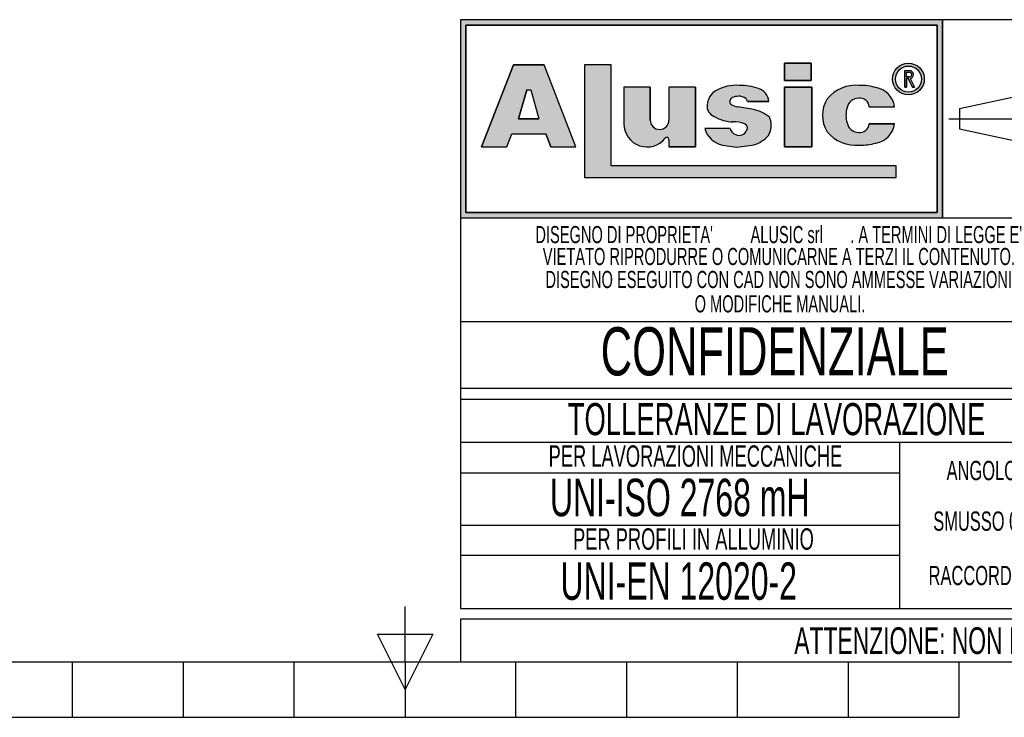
# Model space of a CAD drawing. Header units: millimetres. Extents: x 0 to 420, y 0 to 297.
# Tile 21 of 69: x 174 to 266, y 0 to 65. Entities that reach past the tile are written whole.
import ezdxf
from ezdxf.enums import TextEntityAlignment as Align

# ---------------------------------------------------------------- set-up
doc = ezdxf.new("R2010")
doc.units = ezdxf.units.MM
doc.linetypes.add('CENTERX2', pattern=[20.319999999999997, 12.7, -2.54, 2.54, -2.54])
doc.layers.add('CARTIGLIO', color=140, linetype='Continuous')
doc.styles.add('SLDTEXTSTYLE0', font='TXT', dxfattribs={"width": 0.6382978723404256})
doc.styles.add('SLDTEXTSTYLE1', font='TXT', dxfattribs={"width": 0.675})

# ---------------------------------------------------------------- blocks, each defined once
blk = doc.blocks.new('SW_NOTE_0_1')
at = {"layer": 'CARTIGLIO', "color": 0, "insert": (85.40558510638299, 3.222669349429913), "char_height": 2.5, "attachment_point": 2, "style": 'SLDTEXTSTYLE0'}
blk.add_mtext("ATTENZIONE: NON INTERPRETARE IL DISEGNO. IN CASO DI QUOTE MANCANTI O POCO CHIARE CONSULTARE L'UFFICIO TECNICO", dxfattribs=at)
blk = doc.blocks.new('SW_NOTE_0_14')
at = {"layer": 'CARTIGLIO', "color": 0, "insert": (6.67819148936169, 2.320321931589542), "char_height": 1.8, "attachment_point": 2, "style": 'SLDTEXTSTYLE0'}
blk.add_mtext("ANGOLO ±10'", dxfattribs=at)
blk = doc.blocks.new('SW_NOTE_0_15')
at = {"layer": 'CARTIGLIO', "color": 0, "insert": (23.93617021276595, 3.867203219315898), "char_height": 3, "attachment_point": 2, "style": 'SLDTEXTSTYLE0'}
blk.add_mtext('TOLLERANZE DI LAVORAZIONE', dxfattribs=at)
blk = doc.blocks.new('SW_NOTE_0_16')
at = {"layer": 'CARTIGLIO', "color": 0, "insert": (21.07265624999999, 5.800804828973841), "char_height": 4.500000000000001, "attachment_point": 2, "style": 'SLDTEXTSTYLE1'}
blk.add_mtext('CONFIDENZIALE', dxfattribs=at)
blk = doc.blocks.new('SW_NOTE_0_17')
at = {"layer": 'CARTIGLIO', "color": 0, "insert": (28.04255319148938, 2.062508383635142), "char_height": 1.6, "attachment_point": 2, "style": 'SLDTEXTSTYLE0'}
blk.add_mtext('DISEGNO ESEGUITO CON CAD NON SONO AMMESSE VARIAZIONI', dxfattribs=at)
blk = doc.blocks.new('SW_NOTE_0_18')
at = {"layer": 'CARTIGLIO', "color": 0, "insert": (27.3404255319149, 2.062508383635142), "char_height": 1.6, "attachment_point": 2, "style": 'SLDTEXTSTYLE0'}
blk.add_mtext('VIETATO RIPRODURRE O COMUNICARNE A TERZI IL CONTENUTO.', dxfattribs=at)
blk = doc.blocks.new('SW_NOTE_0_19')
at = {"layer": 'CARTIGLIO', "color": 0, "insert": (7.587765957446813, 2.320321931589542), "char_height": 1.8, "attachment_point": 2, "style": 'SLDTEXTSTYLE0'}
blk.add_mtext('SMUSSO 0.5x45°', dxfattribs=at)
blk = doc.blocks.new('SW_NOTE_0_20')
at = {"layer": 'CARTIGLIO', "color": 0, "insert": (10.40425531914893, 2.062508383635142), "char_height": 1.6, "attachment_point": 2, "style": 'SLDTEXTSTYLE0'}
blk.add_mtext('O MODIFICHE MANUALI.', dxfattribs=at)
blk = doc.blocks.new('SW_NOTE_0_21')
at = {"layer": 'CARTIGLIO', "color": 0, "char_height": 1.6, "attachment_point": 2, "style": 'SLDTEXTSTYLE0'}
for s, insert in [("DISEGNO DI PROPRIETA'", (10.27659574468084, 2.062508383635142)), ('ALUSIC srl', (25.45120500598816, 2.062508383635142)), (". A TERMINI DI LEGGE E'", (39.41078027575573, 2.062508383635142))]:
    blk.add_mtext(s, dxfattribs=dict(at, insert=insert))
blk = doc.blocks.new('SW_NOTE_0_22')
at = {"layer": 'CARTIGLIO', "color": 0, "insert": (8.569148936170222, 2.320321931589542), "char_height": 1.8, "attachment_point": 2, "style": 'SLDTEXTSTYLE0'}
blk.add_mtext('RACCORDO R 0.5', dxfattribs=at)
blk = doc.blocks.new('SW_NOTE_0_23')
at = {"layer": 'CARTIGLIO', "color": 0, "insert": (18.30319148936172, 2.578135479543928), "char_height": 2, "attachment_point": 2, "style": 'SLDTEXTSTYLE0'}
blk.add_mtext('PER LAVORAZIONI MECCANICHE', dxfattribs=at)
blk = doc.blocks.new('SW_NOTE_0_24')
at = {"layer": 'CARTIGLIO', "color": 0, "insert": (15.68484042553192, 4.511737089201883), "char_height": 3.5, "attachment_point": 2, "style": 'SLDTEXTSTYLE0'}
blk.add_mtext('UNI-ISO 2768 mH', dxfattribs=at)
blk = doc.blocks.new('SW_NOTE_0_25')
at = {"layer": 'CARTIGLIO', "color": 0, "insert": (13.85638297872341, 2.578135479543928), "char_height": 2, "attachment_point": 2, "style": 'SLDTEXTSTYLE0'}
blk.add_mtext('PER PROFILI IN ALLUMINIO', dxfattribs=at)
blk = doc.blocks.new('SW_NOTE_0_26')
at = {"layer": 'CARTIGLIO', "color": 0, "insert": (14.05585106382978, 4.511737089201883), "char_height": 3.5, "attachment_point": 2, "style": 'SLDTEXTSTYLE0'}
blk.add_mtext('UNI-EN 12020-2', dxfattribs=at)
blk = doc.blocks.new('Cartiglio ALUSIC')
at = {"layer": 'CARTIGLIO'}
h = blk.add_hatch(color=256, dxfattribs=at)
h.paths.add_polyline_path([(113.971100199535, 149.9990413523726), (113.971100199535, 131.4990413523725), (158.971100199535, 131.4990413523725), (158.971100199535, 149.9990413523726)], flags=0)
h.paths.add_polyline_path([(114.471100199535, 131.9990413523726), (114.471100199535, 149.4990413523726), (158.471100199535, 149.4990413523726), (158.471100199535, 131.9990413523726)], flags=0)
h = blk.add_hatch(color=256, dxfattribs=at)
h.paths.add_polyline_path([(118.292263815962, 138.1064632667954), (118.7611454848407, 139.3206628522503), (121.9303757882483, 139.3206628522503), (122.3992574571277, 138.1064632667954), (124.7510688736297, 138.1064632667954), (121.7833115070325, 145.7916640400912), (118.9082097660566, 145.7916640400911), (115.9404523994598, 138.1064632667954)], flags=0)
h.paths.add_polyline_path([(119.3961687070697, 140.7216809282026), (120.1708764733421, 143.4547391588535), (120.5206447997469, 143.4547391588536), (121.2953525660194, 140.721680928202)], flags=0)
for points in [[(128.0219401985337, 145.7956943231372), (125.5527056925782, 145.7956943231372), (125.5527056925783, 135.2696801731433), (154.6424359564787, 135.2696801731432), (154.6424359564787, 136.3597302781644), (128.0219401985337, 136.3597302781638)], [(144.2116339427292, 145.9308884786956), (144.2116339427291, 144.3245774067), (146.6985305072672, 144.3245774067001), (146.6985305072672, 145.9308884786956)], [(146.7838932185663, 143.6808359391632), (144.2116339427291, 143.6808359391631), (144.2116339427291, 138.1064632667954), (146.7838932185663, 138.1064632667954)]]:
    blk.add_hatch(color=256, dxfattribs=at).paths.add_polyline_path(points, flags=0)
h = blk.add_hatch(color=256, dxfattribs=at)
edge = h.paths.add_edge_path(flags=0)
edge.add_arc((155.7921827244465, 144.4510199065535), 1.479868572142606, 0, 360)
edge = h.paths.add_edge_path(flags=0)
edge.add_arc((155.7921827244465, 144.4510199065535), 1.214864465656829, 0, 360)
h = blk.add_hatch(color=256, dxfattribs=at)
edge = h.paths.add_edge_path(flags=0)
edge.add_arc((155.8903200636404, 144.8676091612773), 0.3723980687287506, 277.1406326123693, 450.0000000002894)
edge.add_line((155.8903200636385, 145.240007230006), (155.450204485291, 145.240007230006))
edge.add_line((155.450204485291, 145.240007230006), (155.450204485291, 143.6880606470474))
edge.add_line((155.450204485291, 143.6880606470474), (155.605611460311, 143.6880606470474))
edge.add_line((155.605611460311, 143.6880606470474), (155.605611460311, 144.4952110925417))
edge.add_line((155.605611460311, 144.4952110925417), (155.764003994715, 144.4952110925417))
edge.add_line((155.764003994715, 144.4952110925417), (156.171212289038, 143.6880606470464))
edge.add_line((156.171212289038, 143.6880606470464), (156.3452765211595, 143.6880606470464))
edge.add_line((156.3452765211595, 143.6880606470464), (155.9366110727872, 144.4980993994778))
edge = h.paths.add_edge_path(flags=0)
edge.add_line((155.6056114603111, 145.0846002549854), (155.8903200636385, 145.0846002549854))
edge.add_arc((155.8903200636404, 144.8676091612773), 0.2169910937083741, -90.00000000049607, 90.00000000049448, ccw=False)
edge.add_line((155.8903200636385, 144.6506180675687), (155.6056114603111, 144.6506180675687))
edge.add_line((155.6056114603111, 144.6506180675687), (155.6056114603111, 145.0846002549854))
h = blk.add_hatch(color=256, dxfattribs=at)
edge = h.paths.add_edge_path(flags=0)
edge.add_arc((132.5578484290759, 140.6186164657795), 0.8721260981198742, 180, 360, ccw=False)
edge.add_line((131.6857223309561, 140.6186164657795), (131.6857223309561, 143.6808359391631))
edge.add_line((131.6857223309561, 143.6808359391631), (129.2243885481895, 143.6808359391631))
edge.add_line((129.2243885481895, 143.6808359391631), (129.2243885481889, 140.2640777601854))
edge.add_arc((131.3820030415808, 140.2640777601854), 2.157614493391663, 180, 321.9680973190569)
edge.add_arc((133.2350345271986, 138.8146685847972), 0.1949400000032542, 3.751097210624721e-10, 141.9680973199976, ccw=False)
edge.add_line((133.4299745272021, 138.8146685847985), (133.4299745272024, 138.106463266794))
edge.add_line((133.4299745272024, 138.106463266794), (135.91068894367, 138.106463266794))
edge.add_line((135.91068894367, 138.106463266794), (135.9106889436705, 143.6808359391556))
edge.add_line((135.9106889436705, 143.6808359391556), (133.4299745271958, 143.6808359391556))
edge.add_line((133.4299745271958, 143.6808359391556), (133.4299745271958, 140.6186164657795))
h = blk.add_hatch(color=256, dxfattribs=at)
edge = h.paths.add_edge_path(flags=0)
edge.add_line((139.7219511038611, 138.0874905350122), (140.9616140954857, 138.2313935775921))
edge.add_arc((140.6251358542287, 140.9172664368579), 2.706867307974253, 277.1406456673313, 311.0032214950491)
edge.add_arc((141.7459062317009, 139.8536948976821), 1.178212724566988, 303.7868133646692, 347.8980612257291)
edge.add_arc((141.0550130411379, 140.1458147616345), 1.920162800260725, 343.6935231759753, 381.4193527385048)
edge.add_arc((140.9170023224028, 138.8528855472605), 2.77207698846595, 46.00269433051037, 81.25096772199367)
edge.add_arc((133.1604335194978, 99.54681763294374), 42.8338661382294, 78.993004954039, 81.01866969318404)
edge.add_arc((140.0875549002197, 143.5111497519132), 1.672976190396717, 238.77709912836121, 261.74465207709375, ccw=False)
edge.add_arc((139.511171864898, 142.3534770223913), 0.3988810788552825, 114.64010585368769, 223.1865854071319, ccw=False)
edge.add_arc((139.9292750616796, 141.471492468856), 1.374925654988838, 90.51660503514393, 115.15343256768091, ccw=False)
edge.add_arc((139.978971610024, 141.8617877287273), 0.986530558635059, 50.69488274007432, 93.60864602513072, ccw=False)
edge.add_arc((140.2656634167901, 142.2302567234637), 0.519939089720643, 14.547573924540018, 49.4198797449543, ccw=False)
edge.add_line((140.7689329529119, 142.3608569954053), (142.7634621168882, 142.3608569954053))
edge.add_arc((141.3534729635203, 142.2214802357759), 1.416861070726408, 5.645321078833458, 71.38339334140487)
edge.add_arc((140.0918708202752, 138.6413140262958), 5.212710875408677, 70.80435731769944, 90.86664277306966)
edge.add_arc((139.6876943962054, 140.01898057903), 3.848224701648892, 85.15036290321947, 119.9120405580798)
edge.add_arc((138.7589405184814, 141.8826763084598), 1.774008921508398, 123.9309471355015, 174.9914571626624)
edge.add_arc((138.007121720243, 141.9227892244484), 1.021881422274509, 173.5516105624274, 249.3813116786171)
edge.add_arc((139.4480837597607, 143.8857829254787), 3.430150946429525, 238.3320469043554, 269.1908231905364)
edge.add_arc((139.5671105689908, 138.3083973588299), 2.154096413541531, 64.99796384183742, 94.45891481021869, ccw=False)
edge.add_arc((140.3551381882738, 139.8813550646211), 0.398545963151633, -35.586121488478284, 72.11412463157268, ccw=False)
edge.add_arc((139.9862171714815, 139.9393420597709), 0.7512299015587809, 245.201083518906, 337.29941344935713, ccw=False)
edge.add_arc((139.934335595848, 140.0154535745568), 0.8024620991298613, 192.5591591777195, 250.8523518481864, ccw=False)
edge.add_line((139.1510748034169, 139.8409601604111), (136.768183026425, 139.8409601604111))
edge.add_arc((138.8654850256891, 140.4022414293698), 2.1711085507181, 194.9824340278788, 258.3364147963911)
edge.add_line((138.4265630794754, 138.2759630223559), (139.7219511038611, 138.0874905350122))
h = blk.add_hatch(color=256, dxfattribs=at)
edge = h.paths.add_edge_path(flags=0)
edge.add_arc((151.1448446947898, 140.5631500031), 1.095489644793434, 191.1589777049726, 269.9285492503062, ccw=False)
edge.add_arc((152.2932291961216, 141.066632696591), 2.335462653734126, 162.1599290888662, 197.8400709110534, ccw=False)
edge.add_arc((151.1448446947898, 141.5701153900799), 1.095489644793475, 90.07145075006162, 168.8410222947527, ccw=False)
edge.add_arc((151.2517282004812, 141.8150308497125), 0.8574339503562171, 2.566657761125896, 97.25285314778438, ccw=False)
edge.add_line((152.108301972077, 141.8534281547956), (154.4848142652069, 141.8534281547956))
edge.add_arc((152.4212904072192, 141.6061501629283), 2.078287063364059, 6.833333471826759, 81.00039250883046)
edge.add_arc((151.336234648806, 138.6914263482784), 5.163706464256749, 74.1517675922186, 91.31975036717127)
edge.add_arc((150.8738064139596, 140.4366829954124), 3.434301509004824, 84.25969198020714, 140.8312604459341)
edge.add_arc((150.5707293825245, 141.0666326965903), 2.817144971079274, 146.8823062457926, 213.1176937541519)
edge.add_arc((150.87380641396, 141.6965823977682), 3.434301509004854, 219.1687395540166, 275.7403080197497)
edge.add_arc((151.3362346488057, 143.4418390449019), 5.163706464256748, 268.6802496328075, 285.8482324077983)
edge.add_arc((152.4212904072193, 140.5271152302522), 2.078287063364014, 278.9996074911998, 353.1666665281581)
edge.add_line((154.4848142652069, 140.2798372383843), (152.1083019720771, 140.2798372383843))
edge.add_arc((151.2517282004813, 140.3182345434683), 0.8574339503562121, 262.7471468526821, 357.4333422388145, ccw=False)
for p, q in [((113.971100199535, 149.9990413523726), (113.971100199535, 131.4990413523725)), ((113.971100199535, 149.9990413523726), (113.971100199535, 94.99904135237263)), ((173.971100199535, 149.9990413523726), (113.971100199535, 149.9990413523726)), ((158.971100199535, 149.9990413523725), (113.971100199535, 149.9990413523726)), ((113.971100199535, 149.9990413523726), (113.971100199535, 131.4990413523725)), ((113.971100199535, 149.9990413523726), (113.971100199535, 115.5498549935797)), ((158.971100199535, 131.4990413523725), (158.971100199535, 149.9990413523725)), ((158.971100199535, 149.9990413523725), (158.971100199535, 131.4990413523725)), ((114.471100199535, 131.9990413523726), (114.471100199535, 149.4990413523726)), ((114.471100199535, 149.4990413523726), (114.471100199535, 131.9990413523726)), ((114.471100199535, 149.4990413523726), (158.471100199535, 149.4990413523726)), ((158.471100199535, 149.4990413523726), (114.471100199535, 149.4990413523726)), ((158.471100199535, 149.4990413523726), (158.471100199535, 131.9990413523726)), ((158.471100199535, 131.9990413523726), (158.471100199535, 149.4990413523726)), ((118.9082097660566, 145.7916640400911), (115.9404523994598, 138.1064632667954)), ((115.9404523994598, 138.1064632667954), (118.9082097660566, 145.7916640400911)), ((121.7833115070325, 145.7916640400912), (118.9082097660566, 145.7916640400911)), ((118.9082097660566, 145.7916640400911), (121.7833115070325, 145.7916640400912)), ((124.7510688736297, 138.1064632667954), (121.7833115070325, 145.7916640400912)), ((124.7510688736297, 138.1064632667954), (121.7833115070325, 145.7916640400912)), ((128.0219401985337, 145.7956943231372), (125.5527056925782, 145.7956943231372)), ((125.5527056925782, 145.7956943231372), (125.5527056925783, 135.2696801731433)), ((128.0219401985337, 145.7956943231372), (125.5527056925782, 145.7956943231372)), ((125.5527056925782, 145.7956943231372), (125.5527056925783, 135.2696801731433)), ((128.0219401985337, 136.3597302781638), (128.0219401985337, 145.7956943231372)), ((128.0219401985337, 136.3597302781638), (128.0219401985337, 145.7956943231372)), ((146.6985305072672, 145.9308884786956), (144.2116339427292, 145.9308884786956)), ((144.2116339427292, 145.9308884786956), (144.2116339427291, 144.3245774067)), ((144.2116339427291, 144.3245774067), (144.2116339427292, 145.9308884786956)), ((144.2116339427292, 145.9308884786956), (146.6985305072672, 145.9308884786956)), ((146.6985305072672, 145.9308884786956), (146.6985305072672, 144.3245774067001)), ((146.6985305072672, 144.3245774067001), (146.6985305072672, 145.9308884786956)), ((144.2116339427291, 144.3245774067), (146.6985305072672, 144.3245774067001)), ((146.6985305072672, 144.3245774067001), (144.2116339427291, 144.3245774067)), ((155.450204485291, 143.6880606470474), (155.450204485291, 145.240007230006)), ((155.450204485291, 143.6880606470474), (155.450204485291, 145.240007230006)), ((155.450204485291, 145.240007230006), (155.8903200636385, 145.240007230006)), ((155.450204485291, 145.240007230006), (155.8903200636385, 145.240007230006)), ((155.6056114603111, 145.0846002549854), (155.8903200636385, 145.0846002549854)), ((155.6056114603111, 144.6506180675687), (155.6056114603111, 145.0846002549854)), ((155.6056114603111, 144.6506180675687), (155.6056114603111, 145.0846002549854)), ((155.6056114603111, 145.0846002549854), (155.8903200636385, 145.0846002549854)), ((155.6056114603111, 144.6506180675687), (155.8903200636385, 144.6506180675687)), ((155.8903200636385, 144.6506180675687), (155.6056114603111, 144.6506180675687)), ((155.605611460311, 144.4952110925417), (155.605611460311, 143.6880606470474)), ((155.605611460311, 143.6880606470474), (155.605611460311, 144.4952110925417)), ((155.764003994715, 144.4952110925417), (155.605611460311, 144.4952110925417)), ((155.605611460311, 144.4952110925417), (155.764003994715, 144.4952110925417)), ((156.171212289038, 143.6880606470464), (155.764003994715, 144.4952110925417)), ((155.764003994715, 144.4952110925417), (156.171212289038, 143.6880606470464)), ((155.9366110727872, 144.4980993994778), (156.3452765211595, 143.6880606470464)), ((155.9366110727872, 144.4980993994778), (156.3452765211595, 143.6880606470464)), ((119.3961687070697, 140.7216809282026), (120.1708764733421, 143.4547391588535)), ((120.1708764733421, 143.4547391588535), (119.3961687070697, 140.7216809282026)), ((120.1708764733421, 143.4547391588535), (120.5206447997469, 143.4547391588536)), ((120.1708764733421, 143.4547391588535), (120.5206447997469, 143.4547391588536)), ((120.5206447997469, 143.4547391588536), (121.2953525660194, 140.721680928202)), ((120.5206447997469, 143.4547391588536), (121.2953525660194, 140.721680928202)), ((129.2243885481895, 143.6808359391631), (129.2243885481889, 140.2640777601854)), ((131.6857223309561, 143.6808359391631), (129.2243885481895, 143.6808359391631)), ((131.6857223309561, 143.6808359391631), (129.2243885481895, 143.6808359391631)), ((129.2243885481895, 143.6808359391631), (129.2243885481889, 140.2640777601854)), ((131.6857223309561, 140.6186164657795), (131.6857223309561, 143.6808359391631)), ((131.6857223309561, 143.6808359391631), (131.6857223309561, 140.6186164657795)), ((135.9106889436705, 143.6808359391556), (133.4299745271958, 143.6808359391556)), ((133.4299745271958, 143.6808359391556), (133.4299745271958, 140.6186164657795)), ((133.4299745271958, 143.6808359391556), (133.4299745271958, 140.6186164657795)), ((135.9106889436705, 143.6808359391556), (133.4299745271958, 143.6808359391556)), ((135.9106889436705, 143.6808359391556), (135.91068894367, 138.106463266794)), ((135.91068894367, 138.106463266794), (135.9106889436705, 143.6808359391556)), ((146.7838932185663, 143.6808359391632), (144.2116339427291, 143.6808359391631)), ((144.2116339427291, 143.6808359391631), (144.2116339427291, 138.1064632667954)), ((144.2116339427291, 143.6808359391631), (146.7838932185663, 143.6808359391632)), ((144.2116339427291, 138.1064632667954), (144.2116339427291, 143.6808359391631)), ((146.7838932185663, 138.1064632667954), (146.7838932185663, 143.6808359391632)), ((146.7838932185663, 143.6808359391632), (146.7838932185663, 138.1064632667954)), ((155.450204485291, 143.6880606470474), (155.605611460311, 143.6880606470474)), ((155.605611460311, 143.6880606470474), (155.450204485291, 143.6880606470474)), ((156.171212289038, 143.6880606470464), (156.3452765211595, 143.6880606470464)), ((156.3452765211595, 143.6880606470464), (156.171212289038, 143.6880606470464)), ((160.5624374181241, 141.7060810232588), (166.0550106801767, 142.8872795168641)), ((140.7689329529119, 142.3608569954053), (142.7634621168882, 142.3608569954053)), ((142.7634621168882, 142.3608569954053), (140.7689329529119, 142.3608569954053)), ((152.108301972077, 141.8534281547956), (154.4848142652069, 141.8534281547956)), ((152.108301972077, 141.8534281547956), (154.4848142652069, 141.8534281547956)), ((160.5624374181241, 141.7060810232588), (160.5624374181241, 139.7920016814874)), ((121.2953525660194, 140.721680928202), (119.3961687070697, 140.7216809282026)), ((119.3961687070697, 140.7216809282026), (121.2953525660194, 140.721680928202)), ((139.1510748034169, 139.8409601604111), (136.768183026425, 139.8409601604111)), ((139.1510748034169, 139.8409601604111), (136.768183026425, 139.8409601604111)), ((154.4848142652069, 140.2798372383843), (152.1083019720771, 140.2798372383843)), ((152.1083019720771, 140.2798372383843), (154.4848142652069, 140.2798372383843)), ((160.5624374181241, 139.7920016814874), (166.0550106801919, 138.6108031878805)), ((118.292263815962, 138.1064632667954), (118.7611454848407, 139.3206628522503)), ((118.292263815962, 138.1064632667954), (118.7611454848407, 139.3206628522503)), ((118.7611454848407, 139.3206628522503), (121.9303757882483, 139.3206628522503)), ((118.7611454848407, 139.3206628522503), (121.9303757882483, 139.3206628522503)), ((122.3992574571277, 138.1064632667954), (121.9303757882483, 139.3206628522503)), ((121.9303757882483, 139.3206628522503), (122.3992574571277, 138.1064632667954)), ((133.4299745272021, 138.8146685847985), (133.4299745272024, 138.106463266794)), ((133.4299745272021, 138.8146685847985), (133.4299745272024, 138.106463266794)), ((115.9404523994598, 138.1064632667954), (118.292263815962, 138.1064632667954)), ((115.9404523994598, 138.1064632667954), (118.292263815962, 138.1064632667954)), ((122.3992574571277, 138.1064632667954), (124.7510688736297, 138.1064632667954)), ((122.3992574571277, 138.1064632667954), (124.7510688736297, 138.1064632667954)), ((133.4299745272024, 138.106463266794), (135.91068894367, 138.106463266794)), ((135.91068894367, 138.106463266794), (133.4299745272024, 138.106463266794)), ((138.4265630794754, 138.2759630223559), (139.7219511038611, 138.0874905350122)), ((138.4265630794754, 138.2759630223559), (139.7219511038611, 138.0874905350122)), ((139.7219511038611, 138.0874905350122), (140.9616140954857, 138.2313935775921)), ((139.7219511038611, 138.0874905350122), (140.9616140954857, 138.2313935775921)), ((144.2116339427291, 138.1064632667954), (146.7838932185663, 138.1064632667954)), ((146.7838932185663, 138.1064632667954), (144.2116339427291, 138.1064632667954)), ((154.6424359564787, 136.3597302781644), (128.0219401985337, 136.3597302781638)), ((154.6424359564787, 136.3597302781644), (128.0219401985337, 136.3597302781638)), ((154.6424359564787, 135.2696801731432), (154.6424359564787, 136.3597302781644)), ((154.6424359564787, 135.2696801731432), (154.6424359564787, 136.3597302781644)), ((125.5527056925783, 135.2696801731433), (154.6424359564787, 135.2696801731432)), ((125.5527056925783, 135.2696801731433), (154.6424359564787, 135.2696801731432)), ((113.971100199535, 131.4990413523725), (158.971100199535, 131.4990413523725)), ((113.971100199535, 131.4990413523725), (173.971100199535, 131.4990413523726)), ((158.471100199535, 131.9990413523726), (114.471100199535, 131.9990413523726)), ((114.471100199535, 131.9990413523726), (158.471100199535, 131.9990413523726)), ((173.971100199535, 121.7636603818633), (113.971100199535, 121.7636603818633)), ((173.971100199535, 115.5498549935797), (113.971100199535, 115.5498549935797)), ((113.971100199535, 114.5498549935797), (173.971100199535, 114.5498549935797)), ((113.971100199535, 114.5498549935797), (113.971100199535, 94.99904135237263)), ((173.9571410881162, 110.4900006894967), (113.9571410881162, 110.4900006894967)), ((154.9806365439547, 94.99904135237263), (154.9806365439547, 110.4900006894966)), ((113.971100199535, 107.6716313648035), (154.9806365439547, 107.6716313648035)), ((154.9806365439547, 102.7445210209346), (113.971100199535, 102.7445210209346)), ((113.9850593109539, 99.96496483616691), (154.9945956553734, 99.96496483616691)), ((113.971100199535, 94.99904135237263), (173.971100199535, 94.99904135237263)), ((313.621100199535, 93.99904135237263), (113.971100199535, 93.99904135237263)), ((113.971100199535, 93.99904135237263), (113.971100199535, 89.99904135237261)), ((113.971100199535, 89.99904135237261), (313.621100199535, 89.99904135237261))]:
    blk.add_line(p, q, dxfattribs=at)
at = {"layer": 'CARTIGLIO', "linetype": 'CENTERX2'}
blk.add_line((159.5584198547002, 140.749041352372), (173.3837805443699, 140.749041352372), dxfattribs=at)
at = {"layer": 'CARTIGLIO', "linetype": 'Continuous'}
blk.add_line((113.9695322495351, 89.99904135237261), (313.621100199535, 89.99904135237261), dxfattribs=at)
at = {"layer": 'CARTIGLIO'}
for radius in [1.479868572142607, 1.479868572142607, 1.214864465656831, 1.214864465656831]:
    blk.add_circle((155.7921827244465, 144.4510199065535), radius, dxfattribs=at)
for centre, radius, start, end in [((155.8903200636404, 144.8676091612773), 0.3723980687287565, 277.1406326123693, 90.00000000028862), ((155.8903200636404, 144.8676091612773), 0.3723980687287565, 277.1406326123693, 90.00000000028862), ((155.8903200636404, 144.8676091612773), 0.2169910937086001, 269.9999999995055, 90.00000000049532), ((155.8903200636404, 144.8676091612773), 0.2169910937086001, 269.9999999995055, 90.00000000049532), ((139.6876943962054, 140.01898057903), 3.848224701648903, 85.15036290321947, 119.9120405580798), ((139.6876943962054, 140.01898057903), 3.848224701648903, 85.15036290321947, 119.9120405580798), ((140.0918708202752, 138.6413140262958), 5.212710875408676, 70.80435731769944, 90.86664277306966), ((140.0918708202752, 138.6413140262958), 5.212710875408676, 70.80435731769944, 90.86664277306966), ((141.3534729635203, 142.2214802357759), 1.416861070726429, 5.645321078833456, 71.38339334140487), ((141.3534729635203, 142.2214802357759), 1.416861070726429, 5.645321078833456, 71.38339334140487), ((150.8738064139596, 140.4366829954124), 3.434301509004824, 84.25969198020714, 140.8312604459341), ((150.8738064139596, 140.4366829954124), 3.434301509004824, 84.25969198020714, 140.8312604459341), ((151.336234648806, 138.6914263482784), 5.163706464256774, 74.1517675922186, 91.31975036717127), ((151.336234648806, 138.6914263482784), 5.163706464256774, 74.1517675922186, 91.31975036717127), ((152.4212904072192, 141.6061501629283), 2.078287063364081, 6.833333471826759, 81.00039250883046), ((152.4212904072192, 141.6061501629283), 2.078287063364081, 6.833333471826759, 81.00039250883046), ((138.7589405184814, 141.8826763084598), 1.774008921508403, 123.9309471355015, 174.9914571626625), ((138.7589405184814, 141.8826763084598), 1.774008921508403, 123.9309471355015, 174.9914571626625), ((139.511171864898, 142.3534770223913), 0.3988810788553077, 114.6401058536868, 223.1865854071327), ((139.511171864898, 142.3534770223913), 0.3988810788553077, 114.6401058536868, 223.1865854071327), ((139.9292750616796, 141.471492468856), 1.374925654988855, 90.51660503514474, 115.1534325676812), ((139.9292750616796, 141.471492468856), 1.374925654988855, 90.51660503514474, 115.1534325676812), ((139.978971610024, 141.8617877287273), 0.9865305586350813, 50.69488274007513, 93.60864602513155), ((139.978971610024, 141.8617877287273), 0.9865305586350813, 50.69488274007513, 93.60864602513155), ((140.2656634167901, 142.2302567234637), 0.5199390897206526, 14.5475739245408, 49.41987974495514), ((140.2656634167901, 142.2302567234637), 0.5199390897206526, 14.5475739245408, 49.41987974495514), ((150.5707293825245, 141.0666326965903), 2.81714497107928, 146.8823062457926, 213.1176937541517), ((150.5707293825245, 141.0666326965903), 2.81714497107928, 146.8823062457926, 213.1176937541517), ((151.1448446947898, 141.5701153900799), 1.095489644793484, 90.07145075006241, 168.8410222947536), ((151.1448446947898, 141.5701153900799), 1.095489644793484, 90.07145075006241, 168.8410222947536), ((151.2517282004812, 141.8150308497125), 0.8574339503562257, 2.566657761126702, 97.25285314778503), ((151.2517282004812, 141.8150308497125), 0.8574339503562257, 2.566657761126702, 97.25285314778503), ((138.007121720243, 141.9227892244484), 1.021881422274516, 173.5516105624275, 249.381311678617), ((138.007121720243, 141.9227892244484), 1.021881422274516, 173.5516105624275, 249.381311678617), ((140.0875549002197, 143.5111497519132), 1.672976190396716, 238.777099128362, 261.7446520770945), ((140.0875549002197, 143.5111497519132), 1.672976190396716, 238.777099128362, 261.7446520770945), ((133.1604335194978, 99.54681763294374), 42.83386613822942, 78.993004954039, 81.01866969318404), ((133.1604335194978, 99.54681763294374), 42.83386613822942, 78.993004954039, 81.01866969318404), ((140.9170023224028, 138.8528855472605), 2.77207698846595, 46.00269433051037, 81.25096772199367), ((140.9170023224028, 138.8528855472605), 2.77207698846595, 46.00269433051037, 81.25096772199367), ((152.2932291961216, 141.066632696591), 2.335462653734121, 162.159929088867, 197.8400709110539), ((152.2932291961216, 141.066632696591), 2.335462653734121, 162.159929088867, 197.8400709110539), ((139.4480837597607, 143.8857829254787), 3.430150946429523, 238.3320469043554, 269.1908231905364), ((139.4480837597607, 143.8857829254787), 3.430150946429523, 238.3320469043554, 269.1908231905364), ((141.0550130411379, 140.1458147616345), 1.920162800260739, 343.6935231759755, 21.41935273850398), ((141.0550130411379, 140.1458147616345), 1.920162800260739, 343.6935231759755, 21.41935273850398), ((131.3820030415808, 140.2640777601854), 2.157614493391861, 180, 321.9680973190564), ((131.3820030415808, 140.2640777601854), 2.157614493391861, 180, 321.9680973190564), ((132.5578484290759, 140.6186164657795), 0.8721260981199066, 180, 0), ((132.5578484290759, 140.6186164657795), 0.8721260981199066, 180, 0), ((138.8654850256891, 140.4022414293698), 2.171108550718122, 194.9824340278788, 258.3364147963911), ((138.8654850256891, 140.4022414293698), 2.171108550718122, 194.9824340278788, 258.3364147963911), ((139.934335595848, 140.0154535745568), 0.8024620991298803, 192.5591591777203, 250.8523518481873), ((139.934335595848, 140.0154535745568), 0.8024620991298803, 192.5591591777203, 250.8523518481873), ((139.5671105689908, 138.3083973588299), 2.154096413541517, 64.99796384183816, 94.45891481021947), ((139.5671105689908, 138.3083973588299), 2.154096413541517, 64.99796384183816, 94.45891481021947), ((140.3551381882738, 139.8813550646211), 0.398545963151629, 324.4138785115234, 72.11412463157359), ((140.3551381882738, 139.8813550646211), 0.398545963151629, 324.4138785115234, 72.11412463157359), ((151.1448446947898, 140.5631500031), 1.095489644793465, 191.1589777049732, 269.9285492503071), ((151.1448446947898, 140.5631500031), 1.095489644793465, 191.1589777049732, 269.9285492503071), ((151.2517282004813, 140.3182345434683), 0.8574339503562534, 262.7471468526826, 357.4333422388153), ((151.2517282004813, 140.3182345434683), 0.8574339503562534, 262.7471468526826, 357.4333422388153), ((152.4212904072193, 140.5271152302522), 2.078287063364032, 278.9996074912, 353.1666665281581), ((152.4212904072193, 140.5271152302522), 2.078287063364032, 278.9996074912, 353.1666665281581), ((133.2350345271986, 138.8146685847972), 0.1949400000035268, 3.759104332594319e-10, 141.9680973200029), ((133.2350345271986, 138.8146685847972), 0.1949400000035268, 3.759104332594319e-10, 141.9680973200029), ((139.9862171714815, 139.9393420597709), 0.7512299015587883, 245.2010835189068, 337.2994134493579), ((139.9862171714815, 139.9393420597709), 0.7512299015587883, 245.2010835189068, 337.2994134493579), ((140.6251358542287, 140.9172664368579), 2.706867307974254, 277.1406456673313, 311.0032214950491), ((140.6251358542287, 140.9172664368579), 2.706867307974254, 277.1406456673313, 311.0032214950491), ((141.7459062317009, 139.8536948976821), 1.178212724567, 303.7868133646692, 347.8980612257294), ((141.7459062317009, 139.8536948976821), 1.178212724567, 303.7868133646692, 347.8980612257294), ((150.87380641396, 141.6965823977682), 3.434301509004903, 219.1687395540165, 275.7403080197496), ((150.87380641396, 141.6965823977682), 3.434301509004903, 219.1687395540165, 275.7403080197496), ((151.3362346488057, 143.4418390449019), 5.163706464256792, 268.6802496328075, 285.8482324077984), ((151.3362346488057, 143.4418390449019), 5.163706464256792, 268.6802496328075, 285.8482324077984)]:
    blk.add_arc(centre, radius, start, end, dxfattribs=at)
at = {"layer": 'CARTIGLIO', "color": 140}
for name, p in [('SW_NOTE_0_21', (118.9711016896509, 128.6603244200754)), ('SW_NOTE_0_18', (116.3533271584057, 126.6141659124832)), ('SW_NOTE_0_17', (115.6355512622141, 124.4682551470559)), ('SW_NOTE_0_20', (133.3899886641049, 122.1920407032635)), ('SW_NOTE_0_16', (122.2362996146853, 115.4679531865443)), ('SW_NOTE_0_15', (119.5374520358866, 110.3183836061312)), ('SW_NOTE_0_23', (117.6003680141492, 107.6481432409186)), ('SW_NOTE_0_14', (157.5950277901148, 106.4612057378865)), ('SW_NOTE_0_24', (118.7522918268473, 102.6005131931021)), ('SW_NOTE_0_19', (156.6725276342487, 101.7341689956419)), ('SW_NOTE_0_25', (121.8587729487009, 99.90266357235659)), ('SW_NOTE_0_26', (120.2859705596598, 94.78943414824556)), ('SW_NOTE_0_22', (155.6312777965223, 96.6517264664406)), ('SW_NOTE_0_1', (127.6311861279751, 90.01640253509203))]:
    blk.add_blockref(name, p, dxfattribs=at)
at = {"layer": 'CARTIGLIO', "color": 140, "style": 'SLDTEXTSTYLE0', "width": 0.6382978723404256}
for tag, p in [('AUTOATTR8', (219.2444208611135, 110.0025032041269)), ('AUTOATTR9', (218.1221976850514, 100.4234402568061)), ('AUTOATTR0', (249.0325362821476, 100.3118048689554))]:
    blk.add_attdef(tag, text='', height=4, dxfattribs=at).set_placement(p, align=Align.TOP_CENTER)
at = {"layer": 'CARTIGLIO', "color": 140}
for tag in ['AUTOATTR13', 'AUTOATTR12', 'AUTOATTR11', 'AUTOATTR10', 'AUTOATTR7', 'AUTOATTR6', 'AUTOATTR5', 'AUTOATTR4', 'AUTOATTR3', 'AUTOATTR2', 'AUTOATTR1']:
    blk.add_attdef(tag, (0, 0), '', height=4, dxfattribs=at)

msp = doc.modelspace()

# ---------------------------------------------------------------- linework, layer by layer
at = {"layer": 'CARTIGLIO', "linetype": 'Continuous'}
for p, q in [((210.0037561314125, 5.171001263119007), (210.0037561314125, 10.34521728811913)), ((207.4166481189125, 7.758109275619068), (212.5908641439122, 7.758109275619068)), ((210.0037561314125, 2.583893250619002), (207.4166481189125, 7.758109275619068)), ((212.5908641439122, 7.758109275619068), (210.0037561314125, 2.583893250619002)), ((5.180115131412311, 5.171001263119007), (414.8273971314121, 5.171001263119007)), ((178.9584599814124, -0.003214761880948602), (178.9584599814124, 5.171001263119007)), ((189.3068920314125, -0.003214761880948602), (189.3068920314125, 5.171001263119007)), ((199.6553240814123, -0.003214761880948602), (199.6553240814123, 5.171001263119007)), ((210.0037561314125, 5.171001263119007), (210.0037561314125, -0.003214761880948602)), ((215.1758291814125, 5.171001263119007), (414.8273971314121, 5.171001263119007)), ((220.3521881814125, -0.003214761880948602), (220.3521881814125, 5.171001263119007)), ((230.7006202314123, -0.003214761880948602), (230.7006202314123, 5.171001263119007)), ((241.0490522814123, -0.003214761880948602), (241.0490522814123, 5.171001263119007)), ((251.3974843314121, -0.003214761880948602), (251.3974843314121, 5.171001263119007)), ((261.7459163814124, -0.003214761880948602), (261.7459163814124, 5.171001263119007)), ((158.2615958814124, -0.003214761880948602), (261.7459163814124, -0.003214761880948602))]:
    msp.add_line(p, q, dxfattribs=at)
at = {"layer": 'CARTIGLIO'}
msp.add_line((215.1773971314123, 5.171001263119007), (414.8273971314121, 5.171001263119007), dxfattribs=at)

# ---------------------------------------------------------------- block references
at = {"color": 7, "linetype": 'Continuous'}
msp.add_blockref('Cartiglio ALUSIC', (101.206296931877, -84.82804008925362), dxfattribs=at)

doc.saveas('drawing.dxf')
